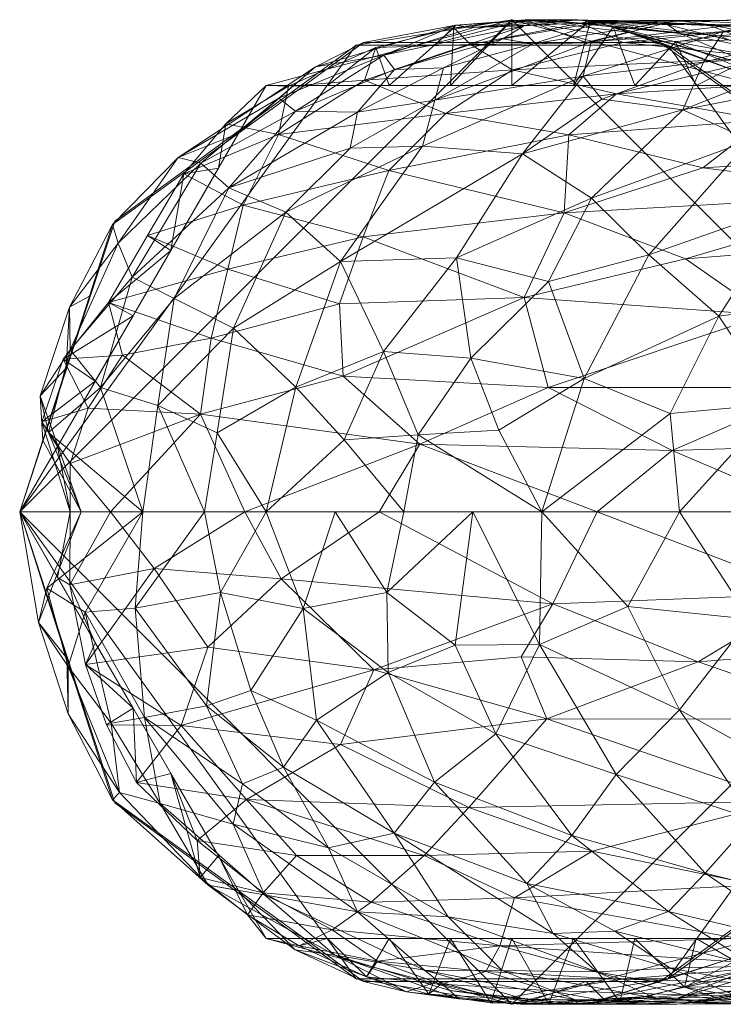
# Model space of a CAD drawing. Header units: millimetres. Extents: x -127 to 125, y 0 to 556.
# Tile 15 of 256: x -127 to -117, y 68 to 82. Entities that reach past the tile are written whole.
import ezdxf

# ---------------------------------------------------------------- set-up
doc = ezdxf.new("R2010")
doc.units = ezdxf.units.MM
doc.layers.add('A-GENM', color=13, linetype='Continuous')

# ---------------------------------------------------------------- blocks, each defined once
blk = doc.blocks.new('Model_FFAS1772-701GL0BF0 - Model_FFAS1772-701GL0BF0-354029-Preview')
at = {"layer": 'A-GENM', "lineweight": 9}
mesh = blk.add_polyface(dxfattribs=at)
corners = [(-127.275, 75.143, -48.499), (-125.922, 79.279, -48.499), (-122.492, 81.783, -48.499), (-118.058, 81.783, -48.499), (-114.628, 79.279, -48.499), (-113.275, 75.143, -48.499), (-113.275, 75.143, -60.999), (-113.275, 75.143, -73.499), (-113.275, 75.143, -86), (-113.275, 75.143, -98.5), (-116.782, 81.209, -98.5), (-123.768, 81.209, -98.5), (-127.275, 75.143, -98.5), (-127.275, 75.143, -86), (-127.275, 75.143, -73.499), (-127.275, 75.143, -60.999), (-120.275, 82.143, -67.249), (-120.275, 82.143, -83.43)]
mesh.append_faces([[corners[k] for k in face] for face in [(1, 15, 0), (13, 11, 12)]], dxfattribs={"vtx0": -1})
mesh.append_faces([[corners[k] for k in face] for face in [(11, 17, 10)]], dxfattribs={"vtx0": -1, "vtx1": -1})
mesh.append_faces([[corners[k] for k in face] for face in [(3, 6, 16), (10, 17, 8), (17, 11, 13), (16, 15, 2)]], dxfattribs={"vtx0": -1, "vtx1": -1, "vtx2": -1})
mesh.append_faces([[corners[k] for k in face] for face in [(6, 3, 4), (16, 6, 7), (16, 2, 3), (15, 1, 2)]], dxfattribs={"vtx0": -1, "vtx2": -1})
mesh.append_faces([[corners[k] for k in face] for face in [(13, 14, 17)]], dxfattribs={"vtx1": -1, "vtx2": -1})
mesh.append_faces([[corners[k] for k in face] for face in [(7, 8, 17, 16), (14, 15, 16, 17)]], dxfattribs={"vtx1": -1, "vtx2": -1, "vtx3": -1})
mesh.append_faces([[corners[k] for k in face] for face in [(4, 5, 6), (8, 9, 10)]], dxfattribs={"vtx2": -1})
mesh = blk.add_polyface(dxfattribs=at)
corners = [(-121.074, 82.064, -34.519), (-123.07, 81.473, -36.304), (-122.095, 81.637, -22.957), (-120.125, 80.236, 21.356), (-121.548, 80.346, 8.022), (-122.714, 78.704, 9.713), (-123.489, 79.405, -2.637), (-124.303, 79.75, -15.98), (-124.699, 80.102, -28.069), (-125.677, 78.481, -23.633), (-123.355, 80.844, -19.898), (-124.169, 80.525, -48.499), (-125.02, 80.184, -39.25), (-121.249, 81.458, -5.992), (-120.407, 81.87, -8.86), (-121.945, 81.437, -14.018), (-120.822, 82.033, -24.877), (-120.089, 82.143, -37.711), (-121.33, 81.818, -48.499), (-125.873, 78.965, -34.103), (-125.953, 79.233, -48.499), (-122.384, 81.818, -48.499), (-123.591, 81.026, -29.009), (-122.577, 80.317, -1.858), (-121.374, 81.001, 1.392), (-122.471, 80.828, -7.781), (-125.08, 78.178, -12.431), (-120.107, 82.057, -15.87), (-121.063, 78.756, 23.457), (-126.565, 78.056, -40.967), (-119.978, 81.801, -1.494), (-119.265, 81.342, 15.505), (-119.861, 82.143, -29.437)]
mesh.append_faces([[corners[k] for k in face] for face in [(20, 12, 11)]], dxfattribs={"vtx0": -1, "vtx1": -1})
mesh.append_faces([[corners[k] for k in face] for face in [(0, 1, 2), (3, 4, 5), (4, 6, 5), (7, 8, 9), (8, 7, 10), (11, 12, 1), (13, 14, 15), (0, 2, 16), (17, 18, 0), (19, 12, 20), (10, 22, 8), (23, 4, 24), (6, 23, 7), (13, 25, 24), (2, 10, 15), (7, 9, 26), (19, 9, 8), (6, 7, 26), (27, 15, 14), (12, 19, 8), (12, 8, 22), (3, 5, 28), (25, 10, 7), (22, 2, 1), (20, 29, 19), (10, 25, 15), (13, 15, 25), (2, 22, 10), (12, 22, 1), (25, 23, 24), (30, 14, 13), (31, 24, 4), (24, 30, 13), (7, 23, 25), (4, 23, 6), (2, 15, 27), (2, 27, 16), (16, 32, 0), (0, 21, 1)]], dxfattribs={"vtx0": -1, "vtx1": -1, "vtx2": -1})
mesh.append_faces([[corners[k] for k in face] for face in [(0, 18, 21), (1, 21, 11)]], dxfattribs={"vtx0": -1, "vtx2": -1})
mesh = blk.add_polyface(dxfattribs=at)
corners = [(-121.585, 76.108, -125.381), (-124.075, 75.143, -117.895), (-124.702, 76.535, -116.39), (-122.373, 81.283, -111.092), (-121.215, 80.808, -118.431), (-123.595, 80.509, -110.763), (-119.062, 75.143, -129.996), (-122.164, 75.143, -124.192), (-119.468, 80.505, -124.147), (-122.026, 80, -118.945), (-124.552, 77.616, -115.758), (-122.728, 78.103, -120.906), (-122.676, 77.074, -122.165), (-120.267, 81.429, -118.011), (-118.79, 81.091, -123.669), (-122.022, 81.207, -98.5), (-121.101, 82.026, -105.922), (-122.21, 81.749, -105.396), (-120.867, 81.788, -112.567), (-119.291, 82.094, -113.269), (-122.392, 79.057, -120.232), (-124.099, 79.505, -113.115), (-120.278, 82.135, -104.939), (-121.149, 81.207, -98.5), (-119.158, 82.13, -107.504), (-120.275, 81.207, -98.5), (-123.451, 81.2, -104.964), (-122.896, 81.207, -98.5), (-118.696, 81.821, -119.572), (-119.535, 79.397, -126.565), (-120.1, 78.194, -127.106), (-124.316, 78.595, -114.836), (-119.759, 76.913, -128.868), (-123.769, 81.207, -98.5)]
mesh.append_faces([[corners[k] for k in face] for face in [(1, 0, 7)]], dxfattribs={"vtx0": -1, "vtx1": -1})
mesh.append_faces([[corners[k] for k in face] for face in [(0, 1, 2), (3, 4, 5), (4, 8, 9), (10, 11, 12), (13, 14, 4), (15, 16, 17), (4, 3, 13), (18, 16, 19), (20, 21, 9), (18, 3, 17), (18, 17, 16), (16, 22, 19), (24, 22, 25), (18, 13, 3), (26, 27, 17), (4, 9, 5), (28, 13, 18), (9, 21, 5), (8, 29, 9), (20, 9, 29), (30, 20, 29), (12, 11, 30), (11, 20, 30), (20, 11, 31), (12, 30, 32), (32, 0, 12), (0, 2, 12), (17, 3, 26), (5, 26, 3), (23, 22, 16)]], dxfattribs={"vtx0": -1, "vtx1": -1, "vtx2": -1})
mesh.append_faces([[corners[k] for k in face] for face in [(16, 15, 23), (26, 33, 27), (22, 23, 25)]], dxfattribs={"vtx0": -1, "vtx2": -1})
mesh.append_faces([[corners[k] for k in face] for face in [(6, 7, 0), (27, 15, 17)]], dxfattribs={"vtx1": -1, "vtx2": -1})
mesh = blk.add_polyface(dxfattribs=at)
corners = [(-120.089, 82.143, -37.711), (-119.22, 81.818, -48.499), (-120.275, 81.818, -48.499), (-121.33, 81.818, -48.499), (-119.15, 81.826, 5.979), (-116.499, 82.142, 12.283), (-117.94, 82.131, 1.386), (-116.081, 82.06, 4.989), (-117.267, 81.974, 17.734), (-119.265, 81.342, 15.505), (-117.554, 81.541, 26.04), (-117.884, 81.948, -23.834), (-119.861, 82.143, -29.437), (-119.338, 82.143, -20.684), (-118.059, 82.069, -16.839), (-116.407, 81.657, -15.366), (-117.516, 82.081, -8.678), (-120.822, 82.033, -24.877), (-120.107, 82.057, -15.87), (-116.712, 81.445, -28.251), (-116.967, 81.369, -39.388), (-118.628, 81.964, -41.078), (-121.074, 82.064, -34.519), (-121.374, 81.001, 1.392), (-115.802, 81.671, 36.731), (-115.596, 82.017, 29.328), (-115.041, 82.143, 23.309), (-119.002, 82.112, -7.424), (-119.978, 81.801, -1.494), (-120.407, 81.87, -8.86), (-114.571, 82.03, 16.857), (-115.325, 81.66, -2.389), (-118.941, 82.064, -33.615), (-118.166, 81.818, -48.499)]
mesh.append_faces([[corners[k] for k in face] for face in [(4, 5, 6), (7, 6, 5), (8, 9, 10), (11, 12, 13), (14, 15, 11), (16, 6, 7), (13, 17, 18), (8, 4, 9), (19, 11, 15), (19, 20, 21), (0, 22, 12), (23, 9, 4), (24, 25, 10), (10, 25, 8), (5, 8, 26), (8, 5, 4), (6, 27, 28), (27, 18, 29), (8, 25, 26), (30, 5, 26), (5, 30, 7), (18, 27, 13), (16, 31, 15), (16, 7, 31), (19, 32, 11), (21, 0, 32), (28, 23, 4), (6, 28, 4), (12, 11, 32), (14, 11, 13), (12, 17, 13), (28, 27, 29), (6, 16, 27), (13, 27, 16), (0, 12, 32), (21, 20, 33), (0, 21, 1), (21, 32, 19), (13, 16, 14), (15, 14, 16)]], dxfattribs={"vtx0": -1, "vtx1": -1, "vtx2": -1})
mesh.append_faces([[corners[k] for k in face] for face in [(21, 33, 1)]], dxfattribs={"vtx0": -1, "vtx2": -1})
mesh.append_faces([[corners[k] for k in face] for face in [(0, 1, 2, 3)]], dxfattribs={"vtx0": -1, "vtx3": -1})
mesh = blk.add_polyface(dxfattribs=at)
corners = [(-116.94, 82.137, -117.323), (-116.441, 82.051, -122.664), (-119.291, 82.094, -113.269), (-113.377, 82.096, -128.175), (-115.4, 81.894, -126.58), (-118.696, 81.821, -119.572), (-113.137, 82.141, -126.591), (-117.948, 81.83, -103.973), (-118.834, 82.04, -103.834), (-118.528, 81.207, -98.5), (-114.141, 81.991, -121.473), (-120.267, 81.429, -118.011), (-116.64, 81.607, -125.967), (-119.158, 82.13, -107.504), (-116.356, 81.078, -103.365), (-116.421, 81.547, -109.301), (-117.097, 81.485, -103.485), (-115.383, 81.77, -115.771), (-116.285, 82.007, -115.845), (-117.332, 81.914, -110.122), (-117.654, 81.207, -98.5), (-113.581, 81.398, -118.311), (-115.557, 80.997, -108.427), (-119.401, 81.207, -98.5), (-114.394, 81.368, -131.175), (-118.79, 81.091, -123.669), (-120.867, 81.788, -112.567), (-114.039, 80.946, -114.495), (-116.781, 81.207, -98.5), (-120.275, 81.207, -98.5), (-120.278, 82.135, -104.939)]
mesh.append_faces([[corners[k] for k in face] for face in [(20, 7, 9), (28, 16, 20), (23, 13, 29)]], dxfattribs={"vtx0": -1, "vtx1": -1})
mesh.append_faces([[corners[k] for k in face] for face in [(0, 1, 2), (1, 3, 4), (5, 2, 1), (0, 6, 1), (7, 8, 9), (6, 0, 10), (11, 5, 12), (13, 0, 2), (14, 15, 16), (17, 18, 19), (21, 17, 15), (14, 22, 15), (13, 23, 8), (18, 13, 19), (12, 24, 25), (2, 5, 26), (4, 5, 1), (12, 25, 11), (10, 18, 17), (15, 17, 19), (7, 15, 19), (15, 22, 27), (7, 20, 16), (8, 19, 13), (19, 8, 7), (16, 28, 14), (7, 16, 15), (2, 30, 13), (27, 21, 15), (10, 0, 18), (13, 18, 0), (5, 4, 12)]], dxfattribs={"vtx0": -1, "vtx1": -1, "vtx2": -1})
mesh.append_faces([[corners[k] for k in face] for face in [(23, 9, 8)]], dxfattribs={"vtx1": -1, "vtx2": -1})
mesh = blk.add_polyface(dxfattribs=at)
corners = [(-120.125, 80.236, 21.356), (-119.142, 79.603, 33.502), (-117.845, 80.863, 32.935), (-118.331, 78.801, 43.359), (-119.25, 77.041, 42.406), (-117.334, 77.929, 53.13), (-116.712, 81.445, -28.251), (-115.005, 80.585, -21.931), (-115.473, 80.449, -35.035), (-116.381, 80.525, -48.499), (-116.967, 81.369, -39.388), (-115.602, 78.16, 63.476), (-116.319, 79.504, 53.496), (-116.89, 80.431, 43.682), (-118.026, 76.545, 51.489), (-119.755, 78.42, 34.847), (-119.265, 81.342, 15.505), (-118.997, 81.014, 22.38), (-117.554, 81.541, 26.04), (-114.286, 79.814, 64.714), (-114.591, 76.733, 72.758), (-116.501, 76.68, 61.106), (-115.93, 75.143, 65.74), (-117.891, 75.143, 51.56), (-114.655, 80.77, 55.672), (-115.38, 81.042, 48.288), (-116.344, 81.154, 40.455), (-121.063, 78.756, 23.457), (-119.851, 75.143, 37.38), (-115.802, 81.671, 36.731), (-121.548, 80.346, 8.022), (-116.407, 81.657, -15.366), (-115.325, 81.66, -2.389), (-114.337, 80.828, -8.471), (-114.597, 79.233, -48.499), (-118.166, 81.818, -48.499), (-120.461, 76.305, 34.993), (-120.862, 77.331, 30.134)]
mesh.append_faces([[corners[k] for k in face] for face in [(0, 1, 2), (3, 4, 5), (6, 7, 8), (8, 9, 10), (5, 11, 12), (1, 3, 13), (14, 5, 4), (4, 3, 15), (16, 17, 18), (11, 19, 12), (13, 2, 1), (20, 21, 22), (21, 11, 5), (20, 11, 21), (14, 21, 5), (13, 12, 24), (3, 5, 12), (13, 25, 26), (13, 26, 2), (13, 3, 12), (3, 1, 15), (27, 1, 0), (18, 2, 29), (18, 17, 2), (30, 0, 16), (26, 29, 2), (31, 32, 33), (7, 6, 31), (8, 10, 6), (28, 4, 36), (4, 37, 36), (28, 14, 4), (23, 21, 14), (27, 15, 1), (4, 15, 37), (25, 13, 24), (16, 0, 17), (2, 17, 0)]], dxfattribs={"vtx0": -1, "vtx1": -1, "vtx2": -1})
mesh.append_faces([[corners[k] for k in face] for face in [(14, 28, 23), (8, 34, 9)]], dxfattribs={"vtx0": -1, "vtx2": -1})
mesh.append_faces([[corners[k] for k in face] for face in [(23, 22, 21), (9, 35, 10)]], dxfattribs={"vtx1": -1, "vtx2": -1})
mesh = blk.add_polyface(dxfattribs=at)
corners = [(-117.996, 76.016, -132.448), (-112.449, 76.191, -140.456), (-115.96, 75.143, -135.8), (-121.585, 76.108, -125.381), (-119.759, 76.913, -128.868), (-112.633, 77.616, -139.625), (-115.933, 76.913, -135.43), (-116.667, 77.945, -133.623), (-117.809, 78.744, -130.875), (-119.535, 79.397, -126.565), (-114.647, 79.67, -134.773), (-116.356, 81.078, -103.365), (-115.481, 80.489, -104.036), (-115.557, 80.997, -108.427), (-114.039, 80.946, -114.495), (-114.525, 80.452, -109.933), (-117.563, 80.036, -129.256), (-119.468, 80.505, -124.147), (-121.215, 80.808, -118.431), (-118.79, 81.091, -123.669), (-114.112, 79.493, -107.098), (-115.904, 79.691, -98.5), (-115.466, 78.933, -98.5), (-116.684, 80.714, -129.266), (-113.701, 80.269, -135.153), (-114.594, 78.989, -135.76), (-119.062, 75.143, -129.996), (-120.1, 78.194, -127.106), (-113.604, 80.881, -133.938), (-114.394, 81.368, -131.175), (-116.343, 80.449, -98.5), (-116.781, 81.207, -98.5), (-115.028, 78.175, -98.5)]
mesh.append_faces([[corners[k] for k in face] for face in [(0, 1, 2), (0, 3, 4), (5, 6, 7), (8, 9, 10), (11, 12, 13), (14, 13, 15), (16, 9, 17), (18, 19, 17), (12, 15, 13), (17, 19, 23), (16, 17, 23), (23, 24, 16), (7, 6, 4), (7, 8, 25), (6, 1, 0), (4, 6, 0), (3, 0, 26), (7, 4, 27), (8, 7, 27), (25, 5, 7), (28, 24, 23), (23, 19, 29), (23, 29, 28), (27, 9, 8), (10, 9, 16), (8, 10, 25), (16, 24, 10), (30, 12, 11), (20, 15, 12), (21, 20, 12)]], dxfattribs={"vtx0": -1, "vtx1": -1, "vtx2": -1})
mesh.append_faces([[corners[k] for k in face] for face in [(20, 21, 22), (0, 2, 26), (12, 30, 21), (11, 31, 30)]], dxfattribs={"vtx0": -1, "vtx2": -1})
mesh.append_faces([[corners[k] for k in face] for face in [(22, 32, 20)]], dxfattribs={"vtx1": -1, "vtx2": -1})
mesh = blk.add_polyface(dxfattribs=at)
corners = [(-126.96, 76.427, -103.626), (-126.558, 75.831, -108.051), (-126.555, 75.143, -105.811), (-126.013, 78.122, -107.38), (-124.552, 77.616, -115.758), (-125.814, 77.375, -110.547), (-124.316, 78.595, -114.836), (-122.728, 78.103, -120.906), (-125.459, 79.075, -107.408), (-124.942, 79.952, -105.882), (-125.126, 78.86, -98.5), (-124.448, 80.033, -98.5), (-124.099, 79.505, -113.115), (-123.595, 80.509, -110.763), (-124.346, 80.66, -104.015), (-123.451, 81.2, -104.964), (-122.392, 79.057, -120.232), (-125.663, 77.931, -98.5), (-126.658, 77.314, -104.522), (-122.676, 77.074, -122.165), (-124.702, 76.535, -116.39), (-127.275, 75.143, -98.5), (-126.738, 76.072, -98.5), (-126.299, 76.617, -108.94), (-125.985, 75.143, -111.598), (-123.769, 81.207, -98.5), (-126.2, 77.001, -98.5), (-124.075, 75.143, -117.895)]
mesh.append_faces([[corners[k] for k in face] for face in [(10, 3, 17), (17, 18, 26), (2, 1, 24), (26, 0, 22)]], dxfattribs={"vtx0": -1, "vtx1": -1})
mesh.append_faces([[corners[k] for k in face] for face in [(0, 1, 2), (3, 4, 5), (6, 7, 4), (6, 3, 8), (3, 6, 4), (9, 12, 8), (12, 9, 13), (13, 14, 15), (13, 9, 14), (6, 12, 16), (17, 3, 18), (4, 19, 20), (9, 8, 10), (5, 23, 18), (20, 23, 5), (20, 24, 1), (14, 9, 11), (6, 8, 12), (10, 8, 3), (15, 14, 25), (20, 5, 4), (0, 23, 1), (3, 5, 18), (0, 26, 18), (0, 2, 22), (20, 1, 23), (18, 23, 0)]], dxfattribs={"vtx0": -1, "vtx1": -1, "vtx2": -1})
mesh.append_faces([[corners[k] for k in face] for face in [(9, 10, 11)]], dxfattribs={"vtx0": -1, "vtx2": -1})
mesh.append_faces([[corners[k] for k in face] for face in [(11, 25, 14), (27, 24, 20)]], dxfattribs={"vtx1": -1, "vtx2": -1})
mesh.append_faces([[corners[k] for k in face] for face in [(2, 21, 22)]], dxfattribs={"vtx2": -1})
mesh = blk.add_polyface(dxfattribs=at)
corners = [(-125.677, 78.481, -23.633), (-126.557, 77.451, -32.384), (-126.127, 76.915, -20.748), (-124.233, 77.755, -0.473), (-122.714, 78.704, 9.713), (-123.489, 79.405, -2.637), (-126.984, 76.794, -40.038), (-126.944, 76.166, -48.499), (-126.399, 75.143, -34.119), (-125.873, 78.965, -34.103), (-123.772, 75.143, 9.02), (-121.811, 75.143, 23.2), (-122.663, 76.169, 18.066), (-125.31, 76.658, -8.7), (-125.523, 75.143, -19.739), (-124.647, 75.143, -5.359), (-126.565, 78.056, -40.967), (-125.953, 79.233, -48.499), (-126.283, 78.211, -48.499), (-125.08, 78.178, -12.431), (-123.35, 76.919, 10.764), (-121.61, 76.241, 26.448), (-120.461, 76.305, 34.993), (-120.862, 77.331, 30.134), (-121.063, 78.756, 23.457), (-119.755, 78.42, 34.847), (-124.469, 76.27, 1.389), (-122.103, 77.425, 20.145), (-119.851, 75.143, 37.38), (-126.866, 76.275, -32.636), (-126.614, 77.188, -48.499), (-127.275, 75.143, -48.499)]
mesh.append_faces([[corners[k] for k in face] for face in [(10, 26, 15), (14, 29, 8), (28, 21, 11)]], dxfattribs={"vtx0": -1, "vtx1": -1})
mesh.append_faces([[corners[k] for k in face] for face in [(0, 1, 2), (3, 4, 5), (6, 7, 8), (1, 0, 9), (19, 13, 3), (20, 4, 3), (21, 22, 23), (24, 23, 25), (5, 19, 3), (13, 19, 2), (26, 3, 13), (27, 12, 21), (26, 10, 20), (24, 27, 23), (21, 28, 22), (0, 2, 19), (26, 13, 15), (1, 6, 29), (14, 13, 2), (9, 16, 1), (6, 1, 16), (2, 29, 14), (3, 26, 20), (27, 4, 20), (6, 16, 30), (29, 6, 8), (2, 1, 29), (4, 27, 24), (12, 27, 20), (10, 12, 20), (21, 12, 11), (27, 21, 23)]], dxfattribs={"vtx0": -1, "vtx1": -1, "vtx2": -1})
mesh.append_faces([[corners[k] for k in face] for face in [(13, 14, 15), (16, 17, 18), (6, 30, 7)]], dxfattribs={"vtx0": -1, "vtx2": -1})
mesh.append_faces([[corners[k] for k in face] for face in [(10, 11, 12), (18, 30, 16)]], dxfattribs={"vtx1": -1, "vtx2": -1})
mesh.append_faces([[corners[k] for k in face] for face in [(7, 31, 8)]], dxfattribs={"vtx2": -1})
mesh = blk.add_polyface(dxfattribs=at)
corners = [(-125.633, 73.777, -12.339), (-126.344, 73.721, -22.983), (-125.499, 72.221, -17.449), (-125.277, 70.999, -25.677), (-125.973, 72.14, -25.913), (-124.418, 73.997, 1.871), (-124.619, 72.386, -5.324), (-123.987, 72.603, 2.347), (-123.242, 73.772, 12.571), (-119.886, 73.26, 37.961), (-121.084, 73.251, 29.139), (-120.506, 71.987, 29.749), (-122.034, 72.861, 20.707), (-122.055, 73.996, 22.879), (-120.831, 75.143, 30.29), (-121.811, 75.143, 23.2), (-121.378, 71.303, 19.743), (-123.053, 72.184, 9.549), (-123.772, 75.143, 9.02), (-124.647, 75.143, -5.359), (-123.525, 71.517, 1.551), (-127.006, 73.572, -40.177), (-126.891, 74.059, -33.108), (-126.399, 75.143, -34.119), (-127.275, 75.143, -48.499), (-126.939, 74.104, -48.499), (-126.603, 73.064, -48.499), (-126.586, 72.273, -41.063), (-125.523, 75.143, -19.739), (-122.791, 75.143, 16.11), (-126.588, 72.947, -32.203), (-124.107, 71.276, -6.369), (-125.953, 71.052, -48.499), (-125.856, 71.155, -37.049)]
mesh.append_faces([[corners[k] for k in face] for face in [(24, 21, 23), (32, 27, 26)]], dxfattribs={"vtx0": -1, "vtx1": -1})
mesh.append_faces([[corners[k] for k in face] for face in [(0, 1, 2), (3, 2, 4), (5, 0, 6), (7, 8, 5), (9, 10, 11), (10, 12, 11), (16, 11, 12), (17, 16, 12), (17, 7, 20), (18, 5, 8), (21, 22, 23), (26, 27, 21), (2, 6, 0), (1, 0, 28), (12, 13, 8), (29, 8, 13), (17, 12, 8), (0, 5, 19), (7, 6, 20), (1, 30, 4), (30, 21, 27), (10, 14, 13), (13, 12, 10), (9, 14, 10), (2, 31, 6), (8, 7, 17), (5, 6, 7), (22, 21, 30), (30, 27, 33), (30, 1, 22), (28, 22, 1), (1, 4, 2), (33, 4, 30)]], dxfattribs={"vtx0": -1, "vtx1": -1, "vtx2": -1})
mesh.append_faces([[corners[k] for k in face] for face in [(13, 14, 15), (22, 28, 23), (13, 15, 29)]], dxfattribs={"vtx0": -1, "vtx2": -1})
mesh.append_faces([[corners[k] for k in face] for face in [(21, 24, 25, 26)]], dxfattribs={"vtx0": -1, "vtx3": -1})
mesh.append_faces([[corners[k] for k in face] for face in [(18, 19, 5), (19, 28, 0), (29, 18, 8)]], dxfattribs={"vtx1": -1, "vtx2": -1})
mesh = blk.add_polyface(dxfattribs=at)
corners = [(-127.275, 75.143, -48.499), (-127.275, 75.143, -60.999), (-127.275, 75.143, -73.499), (-127.275, 75.143, -86), (-127.275, 75.143, -98.5), (-123.768, 69.077, -98.5), (-116.782, 69.077, -98.5), (-113.275, 75.143, -98.5), (-113.275, 75.143, -86), (-113.275, 75.143, -73.499), (-113.275, 75.143, -60.999), (-113.275, 75.143, -48.499), (-114.628, 71.007, -48.499), (-118.058, 68.503, -48.499), (-122.492, 68.503, -48.499), (-125.922, 71.007, -48.499), (-120.275, 68.143, -67.249), (-120.275, 68.143, -83.43)]
mesh.append_faces([[corners[k] for k in face] for face in [(12, 10, 11), (8, 6, 7)]], dxfattribs={"vtx0": -1})
mesh.append_faces([[corners[k] for k in face] for face in [(6, 17, 5)]], dxfattribs={"vtx0": -1, "vtx1": -1})
mesh.append_faces([[corners[k] for k in face] for face in [(14, 1, 16), (5, 17, 3), (17, 6, 8), (16, 10, 13)]], dxfattribs={"vtx0": -1, "vtx1": -1, "vtx2": -1})
mesh.append_faces([[corners[k] for k in face] for face in [(1, 14, 15), (16, 1, 2), (16, 13, 14), (10, 12, 13)]], dxfattribs={"vtx0": -1, "vtx2": -1})
mesh.append_faces([[corners[k] for k in face] for face in [(8, 9, 17)]], dxfattribs={"vtx1": -1, "vtx2": -1})
mesh.append_faces([[corners[k] for k in face] for face in [(2, 3, 17, 16), (9, 10, 16, 17)]], dxfattribs={"vtx1": -1, "vtx2": -1, "vtx3": -1})
mesh.append_faces([[corners[k] for k in face] for face in [(15, 0, 1), (3, 4, 5)]], dxfattribs={"vtx2": -1})
mesh = blk.add_polyface(dxfattribs=at)
corners = [(-124.599, 73.223, -116.283), (-124.979, 72.108, -113.005), (-126.338, 72.973, -107.379), (-122.238, 72.899, -123.027), (-126.562, 74.109, -107.71), (-125.364, 74.339, -114.208), (-119.694, 73.836, -129.223), (-123.557, 74.195, -120.332), (-125.985, 75.143, -111.598), (-124.075, 75.143, -117.895), (-119.781, 72.201, -127.882), (-120.89, 70.939, -123.598), (-122.713, 71.839, -120.43), (-126.2, 73.284, -98.5), (-126.738, 74.214, -98.5), (-125.612, 71.299, -106.693), (-124.051, 71.056, -114.219), (-124.752, 70.471, -108.276), (-124.71, 69.948, -104.257), (-125.126, 71.426, -98.5), (-120.144, 73.084, -127.915), (-122.164, 75.143, -124.192), (-119.062, 75.143, -129.996), (-125.663, 72.355, -98.5), (-126.041, 72.119, -106.997), (-126.555, 75.143, -105.811), (-127.275, 75.143, -98.5), (-121.526, 70.259, -120.324)]
mesh.append_faces([[corners[k] for k in face] for face in [(23, 15, 19), (13, 2, 23), (21, 7, 9)]], dxfattribs={"vtx0": -1, "vtx1": -1})
mesh.append_faces([[corners[k] for k in face] for face in [(0, 1, 2), (1, 0, 3), (2, 4, 5), (6, 3, 7), (10, 11, 12), (15, 16, 17), (18, 19, 17), (3, 10, 12), (11, 16, 12), (3, 20, 10), (15, 23, 24), (1, 12, 16), (12, 1, 3), (16, 15, 1), (1, 15, 24), (4, 14, 25), (24, 2, 1), (15, 17, 19), (4, 2, 13), (9, 7, 5), (0, 2, 5), (7, 3, 0), (27, 16, 11), (0, 5, 7), (8, 5, 4), (21, 6, 7), (23, 2, 24), (3, 6, 20)]], dxfattribs={"vtx0": -1, "vtx1": -1, "vtx2": -1})
mesh.append_faces([[corners[k] for k in face] for face in [(4, 13, 14), (6, 21, 22), (4, 25, 8)]], dxfattribs={"vtx0": -1, "vtx2": -1})
mesh.append_faces([[corners[k] for k in face] for face in [(8, 9, 5)]], dxfattribs={"vtx1": -1, "vtx2": -1})
mesh.append_faces([[corners[k] for k in face] for face in [(14, 26, 25)]], dxfattribs={"vtx2": -1})
mesh = blk.add_polyface(dxfattribs=at)
corners = [(-116.019, 73.981, -135.535), (-119.694, 73.836, -129.223), (-119.062, 75.143, -129.996), (-114.617, 70.552, -104.904), (-113.757, 71.397, -106.594), (-115.424, 71.426, -98.5), (-115.278, 72.195, -135.647), (-119.781, 72.201, -127.882), (-117.627, 73.014, -132.53), (-116.387, 71.033, -132.645), (-114.957, 69.786, -107.975), (-116.102, 70.253, -98.5), (-116.02, 69.169, -106.772), (-116.163, 68.717, -110.815), (-114.478, 68.683, -117.122), (-114.721, 69.09, -113.57), (-116.781, 69.079, -98.5), (-117.102, 68.757, -104.434), (-120.89, 70.939, -123.598), (-114.16, 69.423, -133.132), (-117.06, 69.081, -126.949), (-116.808, 69.841, -129.733), (-116.327, 68.695, -126.685), (-120.447, 68.973, -118.188), (-112.532, 73.418, -140.134), (-119.134, 70.319, -126.28), (-114.887, 72.355, -98.5), (-120.144, 73.084, -127.915), (-120.24, 69.659, -121.869), (-119.401, 69.079, -98.5), (-118.741, 68.172, -108.743), (-118.528, 69.079, -98.5), (-120.275, 69.079, -98.5), (-119.752, 68.149, -103.784), (-117.654, 69.079, -98.5), (-117.823, 68.385, -107.033), (-121.526, 70.259, -120.324), (-112.744, 70.783, -137.711), (-112.27, 68.955, -134.591), (-115.96, 75.143, -135.8)]
mesh.append_faces([[corners[k] for k in face] for face in [(29, 30, 31), (16, 12, 11), (11, 3, 5), (39, 0, 2)]], dxfattribs={"vtx0": -1, "vtx1": -1})
mesh.append_faces([[corners[k] for k in face] for face in [(0, 1, 2), (3, 4, 5), (6, 7, 8), (6, 9, 7), (10, 11, 12), (13, 14, 15), (15, 12, 13), (16, 17, 12), (18, 7, 9), (19, 20, 21), (22, 23, 20), (8, 0, 24), (25, 9, 21), (0, 8, 1), (24, 6, 8), (8, 27, 1), (20, 23, 28), (20, 28, 21), (12, 15, 10), (3, 11, 10), (12, 17, 13), (35, 17, 34), (28, 36, 25), (37, 21, 9), (38, 22, 20), (7, 27, 8), (9, 25, 18), (28, 25, 21)]], dxfattribs={"vtx0": -1, "vtx1": -1, "vtx2": -1})
mesh.append_faces([[corners[k] for k in face] for face in [(35, 34, 31)]], dxfattribs={"vtx0": -1, "vtx2": -1})
mesh.append_faces([[corners[k] for k in face] for face in [(26, 5, 4), (29, 32, 33), (16, 34, 17)]], dxfattribs={"vtx1": -1, "vtx2": -1})
mesh = blk.add_polyface(dxfattribs=at)
corners = [(-119.422, 70.544, 30.546), (-121.378, 71.303, 19.743), (-120.064, 69.862, 20.155), (-117.528, 70.008, 40.465), (-118.05, 69.462, 31.836), (-116.031, 68.985, 40.814), (-119.687, 69.152, 15.072), (-118.812, 69.183, 22.721), (-116.844, 70.775, 50.013), (-116.547, 71.584, 55.638), (-117.891, 72.332, 49.382), (-118.795, 71.412, 39.811), (-119.886, 73.26, 37.961), (-118.626, 73.797, 47.567), (-116.381, 69.76, -48.499), (-115.31, 70.102, -39.479), (-117.098, 68.813, -36.487), (-118.166, 68.468, -48.499), (-116.877, 68.649, -23.263), (-115.254, 69.442, -20.419), (-115.84, 68.849, -14.474), (-115.475, 69.498, 50.168), (-114.574, 70.129, 60.844), (-115.291, 71.661, 63.864), (-116.891, 73.619, 58.658), (-114.914, 73.557, 70.82), (-115.93, 75.143, 65.74), (-117.891, 75.143, 51.56), (-120.506, 71.987, 29.749), (-119.851, 75.143, 37.38), (-120.413, 68.626, -1.91), (-119.068, 68.604, 10.622), (-121.181, 69.388, 4.83), (-116.813, 68.685, 30.621), (-118.027, 68.656, 20.619), (-114.597, 71.052, -48.499), (-116.02, 69.26, -29.36), (-120.831, 75.143, 30.29)]
mesh.append_faces([[corners[k] for k in face] for face in [(27, 24, 26), (35, 15, 14), (37, 12, 29), (29, 13, 27)]], dxfattribs={"vtx0": -1, "vtx1": -1})
mesh.append_faces([[corners[k] for k in face] for face in [(0, 1, 2), (3, 4, 5), (2, 6, 7), (8, 9, 10), (4, 3, 0), (0, 3, 11), (12, 11, 10), (8, 10, 11), (10, 13, 12), (14, 15, 16), (18, 19, 20), (5, 21, 3), (8, 3, 21), (3, 8, 11), (21, 22, 8), (22, 23, 9), (24, 25, 26), (27, 13, 24), (28, 0, 11), (12, 13, 29), (12, 28, 11), (30, 31, 32), (7, 33, 4), (34, 7, 6), (2, 4, 0), (5, 4, 33), (9, 24, 10), (23, 25, 24), (32, 31, 6), (36, 18, 16), (33, 7, 34), (4, 2, 7), (18, 36, 19), (15, 36, 16), (22, 9, 8), (24, 9, 23), (24, 13, 10)]], dxfattribs={"vtx0": -1, "vtx1": -1, "vtx2": -1})
mesh.append_faces([[corners[k] for k in face] for face in [(16, 17, 14)]], dxfattribs={"vtx0": -1, "vtx2": -1})
mesh = blk.add_polyface(dxfattribs=at)
corners = [(-121.378, 71.303, 19.743), (-119.422, 70.544, 30.546), (-120.506, 71.987, 29.749), (-122.886, 70.369, -0.828), (-124.238, 70.703, -13.182), (-122.471, 69.457, -7.781), (-123.792, 69.701, -21.391), (-122.796, 68.841, -27.954), (-124.597, 69.837, -34.725), (-123.053, 72.184, 9.549), (-121.951, 70.577, 10.074), (-121.181, 69.388, 4.83), (-125.277, 70.999, -25.677), (-125.499, 72.221, -17.449), (-124.169, 69.76, -48.499), (-123.36, 68.917, -39.236), (-120.093, 68.217, -16.696), (-121.517, 68.629, -14.992), (-121.161, 68.338, -23.646), (-120.413, 68.626, -1.91), (-121.774, 68.322, -41.017), (-120.064, 69.862, 20.155), (-119.687, 69.152, 15.072), (-119.372, 68.205, -8.522), (-121.037, 68.222, -33.538), (-123.525, 71.517, 1.551), (-124.107, 71.276, -6.369), (-125.856, 71.155, -37.049), (-125.953, 71.052, -48.499), (-126.586, 72.273, -41.063), (-125.973, 72.14, -25.913), (-122.384, 68.468, -48.499), (-120.156, 68.143, -37.71), (-119.774, 68.143, -29.441), (-121.33, 68.468, -48.499), (-124.619, 72.386, -5.324)]
mesh.append_faces([[corners[k] for k in face] for face in [(0, 1, 2), (3, 4, 5), (5, 4, 6), (7, 6, 8), (9, 10, 0), (3, 5, 11), (12, 4, 13), (8, 14, 15), (16, 17, 18), (5, 19, 11), (7, 18, 17), (7, 15, 20), (0, 10, 21), (22, 10, 11), (23, 19, 17), (17, 19, 5), (6, 17, 5), (7, 24, 18), (11, 10, 3), (25, 10, 9), (4, 12, 6), (26, 3, 25), (4, 26, 13), (8, 27, 28), (29, 28, 27), (8, 6, 12), (6, 7, 17), (27, 8, 12), (10, 22, 21), (8, 15, 7), (30, 27, 12), (20, 32, 24), (33, 18, 24), (20, 15, 31), (32, 20, 34), (20, 24, 7), (26, 25, 35), (10, 25, 3), (3, 26, 4)]], dxfattribs={"vtx0": -1, "vtx1": -1, "vtx2": -1})
mesh.append_faces([[corners[k] for k in face] for face in [(8, 28, 14), (20, 31, 34)]], dxfattribs={"vtx0": -1, "vtx2": -1})
mesh.append_faces([[corners[k] for k in face] for face in [(14, 31, 15)]], dxfattribs={"vtx1": -1, "vtx2": -1})
mesh = blk.add_polyface(dxfattribs=at)
corners = [(-122.342, 68.534, -103.954), (-123.3, 68.975, -104.484), (-122.187, 68.755, -109.398), (-120.447, 68.973, -118.188), (-122.834, 69.204, -110.528), (-123.814, 69.726, -109.206), (-123.339, 70.26, -114.327), (-122.279, 69.595, -115.423), (-122.896, 69.079, -98.5), (-123.769, 69.079, -98.5), (-121.286, 68.427, -109.397), (-119.764, 68.339, -114.671), (-120.394, 68.227, -109.333), (-120.578, 68.164, -103.905), (-121.455, 68.289, -103.945), (-124.036, 69.417, -104.31), (-122.022, 69.079, -98.5), (-124.752, 70.471, -108.276), (-121.526, 70.259, -120.324), (-120.24, 69.659, -121.869), (-124.448, 70.253, -98.5), (-124.71, 69.948, -104.257), (-124.051, 71.056, -114.219), (-120.648, 68.609, -114.73), (-121.149, 69.079, -98.5), (-120.275, 69.079, -98.5), (-125.126, 71.426, -98.5), (-119.134, 70.319, -126.28), (-120.89, 70.939, -123.598)]
mesh.append_faces([[corners[k] for k in face] for face in [(8, 0, 16), (24, 13, 25), (26, 21, 20), (20, 15, 9)]], dxfattribs={"vtx0": -1, "vtx1": -1})
mesh.append_faces([[corners[k] for k in face] for face in [(0, 1, 2), (3, 2, 4), (5, 6, 7), (10, 11, 12), (13, 14, 12), (15, 4, 1), (14, 16, 0), (5, 17, 6), (18, 19, 7), (20, 21, 15), (6, 17, 22), (21, 17, 5), (6, 18, 7), (3, 7, 19), (4, 5, 7), (3, 4, 7), (1, 4, 2), (8, 1, 0), (15, 21, 5), (10, 0, 2), (0, 10, 14), (23, 2, 3), (10, 23, 11), (10, 12, 14), (14, 13, 24), (2, 23, 10), (4, 15, 5), (1, 9, 15), (22, 18, 6), (27, 18, 28)]], dxfattribs={"vtx0": -1, "vtx1": -1, "vtx2": -1})
mesh.append_faces([[corners[k] for k in face] for face in [(1, 8, 9)]], dxfattribs={"vtx0": -1, "vtx2": -1})
mesh.append_faces([[corners[k] for k in face] for face in [(24, 16, 14)]], dxfattribs={"vtx1": -1, "vtx2": -1})
mesh = blk.add_polyface(dxfattribs=at)
corners = [(-115.011, 68.459, 5.544), (-116.236, 68.144, 12.253), (-117.122, 68.155, 1.305), (-120.156, 68.143, -37.71), (-121.33, 68.468, -48.499), (-120.275, 68.468, -48.499), (-119.22, 68.468, -48.499), (-118.217, 68.226, 5.212), (-118.974, 68.222, -34.592), (-117.098, 68.813, -36.487), (-116.877, 68.649, -23.263), (-121.161, 68.338, -23.646), (-119.774, 68.143, -29.441), (-119.338, 68.143, -20.684), (-119.372, 68.205, -8.522), (-117.062, 68.256, 17.155), (-119.068, 68.604, 10.622), (-118.358, 68.252, -25.013), (-117.928, 68.229, -16.026), (-114.61, 68.363, 39.559), (-116.813, 68.685, 30.621), (-115.885, 68.27, 27.147), (-115.236, 68.828, -6.521), (-116.552, 68.416, -9.182), (-115.84, 68.849, -14.474), (-118.166, 68.468, -48.499), (-117.695, 68.173, -7.536), (-115.674, 68.485, -1.901), (-118.027, 68.656, 20.619), (-116.031, 68.985, 40.814), (-115.041, 68.143, 23.309), (-120.413, 68.626, -1.91), (-119.687, 69.152, 15.072), (-120.093, 68.217, -16.696), (-121.037, 68.222, -33.538), (-121.517, 68.629, -14.992)]
mesh.append_faces([[corners[k] for k in face] for face in [(0, 1, 2), (7, 2, 1), (8, 9, 10), (11, 12, 13), (14, 2, 7), (15, 16, 7), (13, 17, 18), (19, 20, 21), (22, 23, 24), (17, 13, 12), (3, 6, 8), (3, 8, 12), (2, 26, 27), (26, 18, 23), (21, 20, 28), (29, 20, 19), (28, 16, 15), (15, 1, 30), (1, 15, 7), (18, 26, 13), (16, 31, 7), (14, 7, 31), (21, 15, 30), (15, 21, 28), (32, 16, 28), (18, 24, 23), (27, 23, 22), (2, 27, 0), (33, 11, 13), (8, 10, 17), (10, 24, 18), (10, 18, 17), (27, 26, 23), (2, 14, 26), (13, 26, 14), (3, 12, 34), (17, 12, 8), (8, 25, 9), (13, 14, 33), (35, 33, 14)]], dxfattribs={"vtx0": -1, "vtx1": -1, "vtx2": -1})
mesh.append_faces([[corners[k] for k in face] for face in [(8, 6, 25)]], dxfattribs={"vtx0": -1, "vtx2": -1})
mesh.append_faces([[corners[k] for k in face] for face in [(3, 4, 5, 6)]], dxfattribs={"vtx0": -1, "vtx3": -1})
mesh = blk.add_polyface(dxfattribs=at)
corners = [(-119.534, 68.146, -109.229), (-118.741, 68.172, -108.743), (-119.752, 68.149, -103.784), (-117.823, 68.385, -107.033), (-117.297, 68.214, -113.676), (-117.932, 68.144, -114.579), (-119.401, 69.079, -98.5), (-116.163, 68.717, -110.815), (-116.135, 68.409, -114.455), (-114.478, 68.683, -117.122), (-120.275, 69.079, -98.5), (-120.578, 68.164, -103.905), (-118.931, 68.188, -114.501), (-117.843, 68.276, -119.751), (-117.017, 68.162, -119.558), (-115.975, 68.149, -119.996), (-115.406, 68.239, -119.097), (-114.381, 68.197, -126.428), (-118.703, 68.502, -119.891), (-119.764, 68.339, -114.671), (-120.648, 68.609, -114.73), (-120.394, 68.227, -109.333), (-120.447, 68.973, -118.188), (-115.723, 68.413, -126.101), (-116.327, 68.695, -126.685), (-118.528, 69.079, -98.5), (-113.948, 68.416, -120.676), (-117.102, 68.757, -104.434), (-112.616, 68.237, -125.445), (-113.602, 68.6, -131.111)]
mesh.append_faces([[corners[k] for k in face] for face in [(0, 1, 2), (3, 1, 4), (0, 5, 1), (1, 6, 2), (7, 8, 9), (2, 10, 11), (1, 5, 4), (12, 13, 14), (4, 15, 16), (14, 13, 17), (18, 19, 20), (13, 19, 18), (19, 13, 12), (11, 21, 0), (19, 12, 21), (0, 12, 5), (15, 5, 14), (5, 15, 4), (22, 18, 20), (23, 13, 18), (13, 23, 17), (24, 18, 22), (5, 12, 14), (0, 21, 12), (0, 2, 11), (17, 15, 14), (16, 8, 4), (4, 8, 3), (25, 1, 3), (3, 8, 7), (26, 8, 16), (27, 3, 7), (8, 26, 9), (15, 28, 16), (24, 29, 23), (18, 24, 23)]], dxfattribs={"vtx0": -1, "vtx1": -1, "vtx2": -1})

msp = doc.modelspace()

# ---------------------------------------------------------------- block references
at = {"layer": 'A-GENM', "lineweight": 9}
msp.add_blockref('Model_FFAS1772-701GL0BF0 - Model_FFAS1772-701GL0BF0-354029-Preview', (0, 0), dxfattribs=at)

doc.saveas('drawing.dxf')
